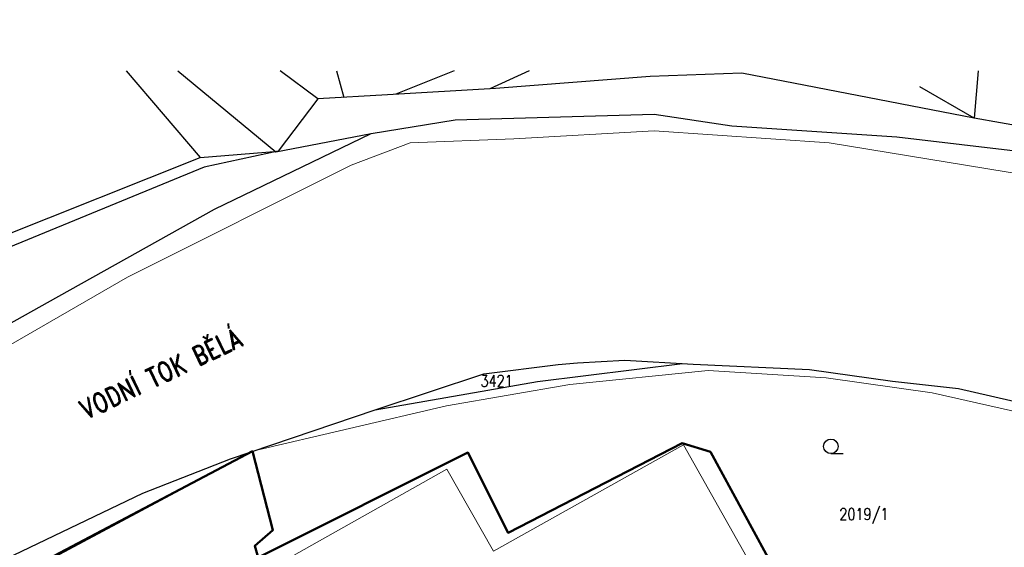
# Model space of a CAD drawing. Header units: millimetres. Extents: x -156521 to 298750130, y -256155368 to 337239.
# Tile 66 of 74: x 829403 to 955278, y -167944 to -100449. Entities that reach past the tile are written whole.
import ezdxf

# ---------------------------------------------------------------- set-up
doc = ezdxf.new("R2010")
doc.units = ezdxf.units.MM
doc.layers.add('_VÝŘEZ', color=40, linetype='Continuous', plot=False)
doc.layers.add('IN_C_TENKA', color=7, linetype='Continuous', lineweight=18)
doc.layers.add('IN_TEXT', color=7, linetype='Continuous')
doc.layers.add('KATASTR', color=116, linetype='Continuous')
doc.styles.add('Koty', font='romand.shx', dxfattribs={"width": 0.8})

msp = doc.modelspace()

# ---------------------------------------------------------------- linework, layer by layer
at = {"layer": '_VÝŘEZ'}
msp.add_circle((845663.84983, -240937.04074), 243751.17809, dxfattribs=at)
at = {"layer": 'IN_C_TENKA', "color": 152, "transparency": 33554687}
for points in [[(659496.67402, -216118.30529), (676988.05076, -212406.12659), (699594.63949, -206274.05014), (715742.20109, -201755.6786), (732535.66913, -196591.8262), (758210.29481, -181584.37689), (779525.07687, -169804.3374), (816634.36898, -148708.92736), (843165.47768, -133372.50354), (871777.45752, -119075.83336), (879320.61466, -116216.50044), (892586.169, -115696.62223), (910533.68809, -114656.86303), (932903.05449, -116216.50044), (963075.68304, -121155.34897), (1007027.81039, -125072.80207), (1037813.5955, -123763.62365), (1057348.43064, -122452.37381)], [(1057348.43064, -159211.85696), (1046760.48264, -159596.62264), (1014519.7749, -158064.31031), (982419.61712, -155123.71242), (966102.03439, -152717.76921), (946039.435, -148173.2101), (932493.0353, -146255.14239), (917437.59557, -145308.21463), (899750.08214, -147096.85657), (883957.65855, -149832.42628), (859144.34693, -155664.14199), (827917.30818, -172146.54066), (799932.07557, -186917.83435), (758273.65616, -208906.17215), (745936.94235, -216981.07894), (734921.66866, -226156.71228), (710468.27834, -246526.18742), (709639.91256, -250345.36936), (716976.23671, -274314.25569), (727014.18534, -294717.12396), (735840.18883, -333141.88287), (740053.42988, -367018.27326), (741413.16408, -379058.48894), (741254.40725, -382535.61342)]]:
    msp.add_lwpolyline(points, dxfattribs=at)
at = {"layer": 'IN_C_TENKA', "color": 165, "lineweight": 50, "transparency": 33554687}
msp.add_lwpolyline([(758273.65616, -208906.17215), (859144.34693, -155664.14199), (859144.34693, -155664.14199), (861767.62177, -165746.02011), (859458.99953, -167768.93518), (859896.97097, -169264.34306), (886697.58781, -155822.63812), (891844.95885, -166085.67541), (914103.9626, -154628.09458), (917716.72897, -155723.91679), (930361.47451, -179022.47631), (911950.62868, -188670.66806), (921566.10792, -214154.25484), (932883.709, -213035.65938), (938143.72974, -225637.75585), (923532.74422, -232179.77135), (934614.32543, -256128.13276), (925353.47248, -260468.92662), (880362.906, -273589.60567), (857822.96665, -281262.38528)], dxfattribs=at)
at = {"layer": 'IN_C_TENKA', "transparency": 33554687}
msp.add_lwpolyline([(884012.12765, -157959.62831), (858667.24151, -172220.94478), (875322.12765, -201819.62831), (925012.12765, -173879.62831), (914282.12765, -154829.62831), (889962.12765, -168449.62831), (884012.12765, -157959.62831)], dxfattribs=at)
at = {"layer": 'KATASTR', "transparency": 33554687}
for p, q in [((843017.6941, -106991.82662), (852487.01257, -118065.84616)), ((849605.04486, -106991.82662), (862162.19882, -117345.82169)), ((867497.35729, -110582.35094), (862713.8291, -106991.82662)), ((869895.45349, -106991.82662), (870850.26378, -110384.31268)), ((884964.03265, -106991.82662), (877510.81606, -109990.90948)), ((894518.14974, -106991.82662), (889512.67598, -109282.0238)), ((951933.04752, -106991.82662), (951440.98742, -113060.70914)), ((910016.31388, -107713.43607), (890213.72391, -109240.61665)), ((921725.23064, -107304.67435), (910016.31388, -107713.43607)), ((951440.98742, -113060.70914), (921725.23064, -107304.67435)), ((890213.72391, -109240.61665), (876435.85195, -110054.40186)), ((951440.98742, -113060.70914), (944458.79051, -109029.35747)), ((867497.35729, -110582.35094), (862463.80527, -117288.37376)), ((876435.85195, -110054.40186), (867497.35729, -110582.35094)), ((874330.84932, -115028.02039), (885065.63481, -113277.79279)), ((885065.63481, -113277.79279), (910499.62835, -112534.59759)), ((910499.62835, -112534.59759), (920464.99293, -114020.99421)), ((964127.8725, -115319.36467), (951440.98742, -113060.70914)), ((920464.99293, -114020.99421), (941556.43544, -115417.7795)), ((854312.46958, -124673.62411), (874330.84932, -115028.02039)), ((862162.19882, -117345.82169), (874330.84932, -115028.02039)), ((941556.43544, -115417.7795), (959645.17574, -117582.33253)), ((824812.36092, -129090.34429), (852487.01257, -118065.84616)), ((852487.01257, -118065.84616), (862463.80527, -117288.37376)), ((862463.80527, -117288.37376), (853001.66111, -119300.17471)), ((853001.66111, -119300.17471), (825520.0201, -130614.82089)), ((834405.88614, -135817.41751), (854312.46958, -124673.62411)), ((797397.20408, -156535.04133), (834405.88614, -135817.41751)), ((888724.63992, -145770.21065), (898247.84709, -144570.41461)), ((895620.95933, -146717.80112), (914139.49454, -144435.73456)), ((898247.84709, -144570.41461), (900719.47105, -144345.86657)), ((900719.47105, -144345.86657), (906786.19078, -144009.04451)), ((906786.19078, -144009.04451), (915493.05525, -144514.2776)), ((915493.05525, -144514.2776), (930366.68461, -145186.03313)), ((874866.68526, -150351.54156), (888724.63992, -145770.21065)), ((930366.68461, -145186.03313), (940964.78748, -146699.47362)), ((874866.68526, -150351.54156), (895620.95933, -146717.80112)), ((940964.78748, -146699.47362), (949409.46171, -147606.91424)), ((949409.46171, -147606.91424), (969113.69689, -152144.0985)), ((856356.57423, -156606.13434), (874866.68526, -150351.54156)), ((891844.95885, -166085.67541), (914103.9626, -154628.09458)), ((914103.9626, -154628.09458), (917716.72897, -155723.91679)), ((797397.20408, -188642.07093), (859144.34693, -155664.14199)), ((859144.34693, -155664.14199), (861767.62177, -165746.02011)), ((859896.97097, -169264.34306), (886697.58781, -155822.63812)), ((886697.58781, -155822.63812), (891844.95885, -166085.67541)), ((917716.72897, -155723.91679), (930361.47451, -179022.47631)), ((933102.29592, -155957.76696), (934675.41418, -155957.76696)), ((845151.37527, -161019.10442), (856356.57423, -156606.13434)), ((822023.38781, -172106.68153), (845151.37527, -161019.10442)), ((861767.62177, -165746.02011), (859458.99953, -167768.93518)), ((859458.99953, -167768.93518), (859896.97097, -169264.34306))]:
    msp.add_line(p, q, dxfattribs=at)
msp.add_circle((933102.29592, -155028.80101), 928.96595, dxfattribs=at)

# ---------------------------------------------------------------- texts
at = {"layer": 'IN_TEXT', "transparency": 33554687, "insert": (836784.32791, -149426.22916), "char_height": 2500, "width": 34296.5837285, "attachment_point": 1, "rotation": 25.5196091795, "style": 'Koty'}
msp.add_mtext('VODNÍ TOK BĚLÁ', dxfattribs=at)
at = {"layer": 'KATASTR', "transparency": 33554687, "char_height": 1500, "width": 486.76591, "attachment_point": 1, "style": 'Koty'}
for s, insert in [('3421', (888319.59145, -145904.1165)), ('2019/1', (934194.37224, -162945.80831))]:
    msp.add_mtext(s, dxfattribs=dict(at, insert=insert))

doc.saveas('drawing.dxf')
